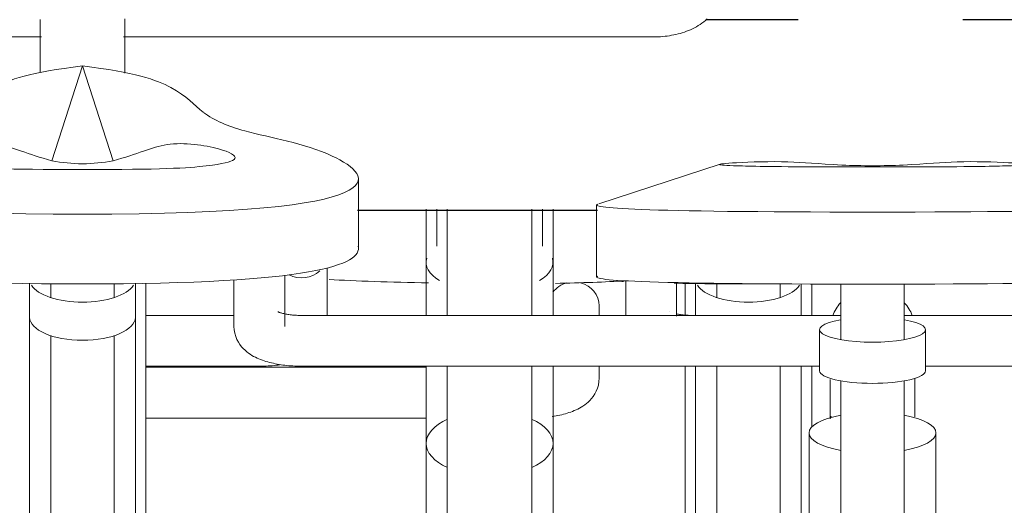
# Model space of a CAD drawing. Extents: x 50445 to 145605, y -10968 to 41989.
# Tile 112 of 256: x 88469 to 88934, y -862 to -633. Entities that reach past the tile are written whole.
import ezdxf

# ---------------------------------------------------------------- set-up
doc = ezdxf.new("R2010")
doc.units = 0
doc.header["$LTSCALE"] = 414.30304
doc.header["$MEASUREMENT"] = 0
doc.layers.add('A-EQPM', color=6, linetype='CONTINUOUS', lineweight=18)
doc.layers.add('S-BEAM', color=4, linetype='CONTINUOUS', lineweight=18)

# ---------------------------------------------------------------- blocks, each defined once
blk = doc.blocks.new('97_KA_gestapelde fietsenstalling 8 fietsen 1600x1900 - Type-V113-plotview doorsnede C C  -  1 op 100')
at = {"layer": 'A-EQPM'}
for p, q in [((7603.7, -1424.5), (7603.7, -1439.92)), ((7603.7, -1424.5), (7603.7, -1439.92)), ((7608.7, -1424.57), (7608.7, -1439.83)), ((7618.7, -1424.7), (7618.7, -1431.2)), ((7648.7, -1431.2), (7648.7, -1424.89)), ((7658.7, -1439.83), (7658.7, -1424.92)), ((7663.7, -1439.83), (7663.7, -1424.94)), ((7663.7, -1439.83), (7663.7, -1424.94)), ((7563.1, -1440.01), (7563.1, -1435.22)), ((7481.28, -1464.27), (7348.73, -1464.27)), ((7563.1, -1469.43), (7563.1, -1463.61)), ((7603.7, -1463.61), (7603.7, -1791.44)), ((7608.7, -1463.74), (7608.7, -1580.25)), ((7618.7, -1463.74), (7618.7, -1588.13)), ((7648.7, -1588.13), (7648.7, -1463.74)), ((7658.7, -1580.25), (7658.7, -1463.74)), ((7663.7, -1492.64), (7663.7, -1463.74)), ((7348.73, -1488.27), (7481.28, -1488.27))]:
    blk.add_line(p, q, dxfattribs=at)
at = {"layer": 'A-EQPM', "flags": 128}
blk.add_lwpolyline([(7563.1, -1469.43), (7563, -1471.09), (7562.72, -1472.71), (7562.28, -1474.24), (7561.7, -1475.64), (7561.03, -1476.9), (7560.29, -1478.04), (7559.51, -1479.04), (7558.7, -1479.93), (7557.89, -1480.72), (7557.07, -1481.42), (7556.25, -1482.05), (7555.43, -1482.61), (7554.61, -1483.13), (7553.79, -1483.59), (7552.97, -1484.02), (7552.15, -1484.42), (7551.33, -1484.78), (7550.5, -1485.12), (7549.66, -1485.43), (7548.82, -1485.72), (7547.97, -1485.99), (7547.11, -1486.25), (7546.24, -1486.48), (7545.37, -1486.7), (7544.48, -1486.9), (7543.59, -1487.09), (7542.69, -1487.26), (7541.78, -1487.42), (7540.86, -1487.57)], dxfattribs=at)
at = {"layer": 'A-EQPM'}
for centre, major_axis, ratio, start_param, end_param in [((7551.1, -1435.22), (12, 0), 0.939693, 1.851215, 2.539488), ((7551.1, -1435.22), (12, 0), 0.939693, 0, 1.302587), ((7633.7, -1422.68), (25, 0), 0.434214, 3.403392, 4.712389), ((7633.7, -1422.68), (25, 0), 0.434214, 4.712389, 6.021386)]:
    blk.add_ellipse(centre, major_axis=major_axis, ratio=ratio, start_param=start_param, end_param=end_param, dxfattribs=at)
for points in [[(7574.6, -1423.72), (7573.49, -1423.67), (7572.4, -1423.61), (7571.32, -1423.56)], [(7633.7, -1424.9), (7620.86, -1424.9), (7609.2, -1424.77), (7598.63, -1424.53)], [(7641.18, -1424.88), (7638.74, -1424.89), (7636.24, -1424.9), (7633.7, -1424.9)]]:
    blk.add_open_spline(points, degree=3, dxfattribs=at)
blk = doc.blocks.new('97_KA_gestapelde fietsenstalling 16 fietsen 1600x2900 - Type-V125-plotview doorsnede C C  -  1 op 100')
at = {"layer": 'A-EQPM'}
for p, q in [((7048.73, -1308.15), (7299.32, -1308.15)), ((7338.14, -1308.15), (7588.73, -1308.15)), ((7318.73, -1321.87), (7304.26, -1366.65)), ((7333.2, -1366.65), (7318.73, -1321.87)), ((7620.31, -1368.36), (7562.93, -1386.97)), ((7305.63, -1370.74), (7331.83, -1370.74)), ((7679.28, -1369.56), (7705.48, -1369.56)), ((7449.22, -1408.22), (7449.22, -1375.25)), ((7561.89, -1387.56), (7561.89, -1421.64)), ((7481.28, -1389.57), (7481.28, -1439.91)), ((7486.28, -1389.57), (7486.28, -1407.04)), ((7491.28, -1389.57), (7491.28, -1439.92)), ((7531.28, -1439.97), (7531.28, -1389.59)), ((7536.28, -1407.04), (7536.28, -1389.59)), ((7541.28, -1439.98), (7541.28, -1389.59)), ((7481.28, -1414.66), (7481.28, -1439.91)), ((7541.28, -1439.98), (7541.28, -1414.66)), ((7434.43, -1439.85), (7434.43, -1417.34)), ((7293.73, -1424.57), (7293.73, -1440.69)), ((7303.73, -1424.7), (7303.73, -1431.2)), ((7333.73, -1431.2), (7333.73, -1424.7)), ((7343.73, -1440.69), (7343.73, -1424.57)), ((7348.73, -1452.27), (7348.73, -1424.5)), ((7348.73, -1791.44), (7348.73, -1424.5)), ((7390.38, -1422.94), (7390.38, -1444.95)), ((7414.38, -1444.95), (7414.38, -1420.74)), ((7575.63, -1423.43), (7575.63, -1440.03)), ((7599.63, -1440.06), (7599.63, -1424.23)), ((7677.38, -1424.97), (7677.38, -1451.19)), ((7707.38, -1451.19), (7707.38, -1424.97)), ((7596.45, -1438.06), (7596.53, -1438.1)), ((7293.73, -1440.69), (7293.73, -1580.25)), ((7343.73, -1580.25), (7343.73, -1440.69)), ((7390.44, -1439.79), (7348.73, -1439.79)), ((7677.38, -1439.79), (7422.38, -1439.79)), ((7962.38, -1439.79), (7707.31, -1439.79)), ((7667.38, -1446.53), (7667.38, -1465.96)), ((7717.38, -1465.96), (7717.38, -1446.53)), ((7303.73, -1449.26), (7303.73, -1588.13)), ((7333.73, -1588.13), (7333.73, -1449.26)), ((7348.73, -1463.79), (7402.43, -1463.79)), ((7422.38, -1463.79), (7667.38, -1463.79)), ((7481.28, -1463.61), (7481.28, -1500.29)), ((7491.28, -1463.61), (7491.28, -1554.9)), ((7531.28, -1553.87), (7531.28, -1463.61)), ((7541.28, -1500.29), (7541.28, -1463.61)), ((7717.28, -1463.79), (7962.38, -1463.79)), ((7677.38, -1470.64), (7677.38, -1621.17)), ((7707.38, -1621.17), (7707.38, -1470.64)), ((7672.85, -1487.44), (7672.39, -1488.67)), ((7662.38, -1495.29), (7662.38, -1597.5)), ((7722.38, -1597.5), (7722.38, -1495.29)), ((7481.28, -1500.29), (7481.28, -1567.32)), ((7541.28, -1567.32), (7541.28, -1500.29))]:
    blk.add_line(p, q, dxfattribs=at)
at = {"layer": 'A-EQPM', "flags": 128}
for points in [[(7614.24, -1299.62), (7613.42, -1300.35), (7612.59, -1301.02), (7611.73, -1301.66), (7610.86, -1302.25), (7609.97, -1302.81), (7609.07, -1303.33), (7608.16, -1303.82), (7607.23, -1304.28), (7606.29, -1304.71), (7605.34, -1305.11), (7604.37, -1305.48), (7603.4, -1305.83), (7602.42, -1306.15), (7601.43, -1306.44), (7600.43, -1306.71), (7599.42, -1306.96), (7598.4, -1307.18), (7597.37, -1307.38), (7596.34, -1307.56), (7595.31, -1307.71), (7594.27, -1307.84), (7593.22, -1307.94), (7592.17, -1308.03), (7591.12, -1308.09), (7590.07, -1308.13), (7589.01, -1308.15), (7588.73, -1308.15)], [(7298.73, -1299.97), (7298.73, -1300.75), (7298.73, -1301.56), (7298.73, -1302.4), (7298.73, -1303.27), (7298.73, -1304.18), (7298.73, -1305.11), (7298.73, -1306.07), (7298.73, -1307.05), (7298.73, -1308.06), (7298.73, -1309.09), (7298.73, -1310.14), (7298.73, -1311.21), (7298.73, -1312.29), (7298.73, -1313.39), (7298.73, -1314.51), (7298.73, -1315.63), (7298.73, -1316.77), (7298.73, -1317.92), (7298.73, -1319.07), (7298.73, -1320.22), (7298.73, -1321.38), (7298.73, -1322.54), (7298.73, -1323.7), (7298.73, -1324.85)], [(7338.73, -1325.34), (7338.73, -1324.19), (7338.73, -1323.03), (7338.73, -1321.87), (7338.73, -1320.71), (7338.73, -1319.55), (7338.73, -1318.4), (7338.73, -1317.25), (7338.73, -1316.11), (7338.73, -1314.98), (7338.73, -1313.86), (7338.73, -1312.75), (7338.73, -1311.66), (7338.73, -1310.58), (7338.73, -1309.53), (7338.73, -1308.49), (7338.73, -1307.47), (7338.73, -1306.48), (7338.73, -1305.51), (7338.73, -1304.56), (7338.73, -1303.65), (7338.73, -1302.76), (7338.73, -1301.91), (7338.73, -1301.08), (7338.73, -1300.29), (7338.73, -1299.54)], [(7411.18, -1438.04), (7411.2, -1438.06), (7411.28, -1438.1), (7411.41, -1438.16), (7411.58, -1438.23), (7411.8, -1438.32), (7412.06, -1438.41), (7412.36, -1438.51), (7412.7, -1438.61), (7413.06, -1438.72), (7413.46, -1438.82), (7413.89, -1438.92), (7414.35, -1439.03), (7414.83, -1439.12), (7415.33, -1439.22), (7415.85, -1439.3), (7416.39, -1439.38), (7416.95, -1439.46), (7417.53, -1439.53), (7418.12, -1439.59), (7418.72, -1439.64), (7419.33, -1439.69), (7419.95, -1439.72), (7420.58, -1439.75), (7421.21, -1439.77), (7421.84, -1439.79), (7422.38, -1439.79)], [(7599.6, -1439.03), (7600.08, -1439.12), (7600.58, -1439.22), (7601.1, -1439.3), (7601.64, -1439.38), (7602.2, -1439.46), (7602.78, -1439.53), (7603.37, -1439.59), (7603.97, -1439.64), (7604.58, -1439.69), (7605.2, -1439.72), (7605.83, -1439.75), (7606.46, -1439.77), (7607.09, -1439.79), (7607.63, -1439.79)], [(7390.38, -1444.95), (7390.48, -1446.62), (7390.76, -1448.23), (7391.21, -1449.76), (7391.79, -1451.16), (7392.46, -1452.43), (7393.2, -1453.56), (7393.98, -1454.56), (7394.78, -1455.45), (7395.6, -1456.24), (7396.41, -1456.94), (7397.23, -1457.57), (7398.05, -1458.14), (7398.87, -1458.65), (7399.69, -1459.12), (7400.51, -1459.54), (7401.33, -1459.94), (7402.16, -1460.3), (7402.99, -1460.64), (7403.82, -1460.95), (7404.67, -1461.24), (7405.52, -1461.51), (7406.38, -1461.77), (7407.24, -1462), (7408.12, -1462.22), (7409, -1462.42), (7409.9, -1462.61), (7410.8, -1462.79), (7411.71, -1462.94), (7412.63, -1463.09), (7413.55, -1463.22), (7414.49, -1463.34), (7415.43, -1463.44), (7416.37, -1463.53), (7417.32, -1463.61), (7418.28, -1463.67), (7419.24, -1463.72), (7420.2, -1463.75), (7421.16, -1463.78), (7422.12, -1463.79), (7422.38, -1463.79)], [(7412.18, -1463.09), (7411.26, -1463.22), (7410.33, -1463.34), (7409.39, -1463.44), (7408.44, -1463.53), (7407.49, -1463.61), (7406.54, -1463.67), (7405.58, -1463.72), (7404.62, -1463.75), (7403.65, -1463.78), (7402.69, -1463.79), (7402.43, -1463.79)], [(7605.45, -1463.75), (7606.41, -1463.78), (7607.37, -1463.79), (7607.63, -1463.79)], [(7672.38, -1470.09), (7672.38, -1471.19), (7672.38, -1472.3), (7672.38, -1473.43), (7672.38, -1474.56), (7672.38, -1475.7), (7672.38, -1476.85), (7672.38, -1478.01), (7672.38, -1479.17), (7672.38, -1480.33), (7672.38, -1481.49), (7672.38, -1482.64), (7672.38, -1483.79), (7672.38, -1484.94), (7672.38, -1486.08), (7672.38, -1487.21), (7672.38, -1488.32)], [(7712.38, -1487.68), (7712.38, -1486.55), (7712.38, -1485.42), (7712.38, -1484.28), (7712.38, -1483.13), (7712.38, -1481.97), (7712.38, -1480.81), (7712.38, -1479.66), (7712.38, -1478.5), (7712.38, -1477.34), (7712.38, -1476.19), (7712.38, -1475.04), (7712.38, -1473.9), (7712.38, -1472.77), (7712.38, -1471.66), (7712.38, -1470.55), (7712.38, -1469.46)]]:
    blk.add_lwpolyline(points, dxfattribs=at)
at = {"layer": 'A-EQPM'}
for centre, major_axis, ratio, start_param, end_param in [((7511.28, -1414.66), (30, 0), 0.469626, 3.001013, 3.804386), ((7511.28, -1414.66), (30, 0), 0.469626, 5.620392, 6.423765), ((7422.43, -1410.75), (12, 0), 0.939693, 4.19293, 5.497787), ((7318.73, -1422.68), (25, 0), 0.434214, 3.403392, 4.712389), ((7318.73, -1422.68), (25, 0), 0.434214, 4.712389, 6.021386), ((7692.38, -1446.07), (20, 0), 0.931915, 2.426856, 2.797325), ((7692.38, -1446.07), (20, 0), 0.931915, 0.344268, 0.719846), ((7318.73, -1440.69), (25, 0), 0.434214, 3.141593, 4.712389), ((7318.73, -1440.69), (25, 0), 0.434214, 4.712389, 6.283185), ((7692.38, -1446.53), (25, 0), 0.237436, 2.220803, 4.712389), ((7692.38, -1446.53), (-25, 0), 0.237436, 1.570796, 4.066459), ((7692.38, -1465.96), (25, 0), 0.237436, 3.141593, 4.712389), ((7692.38, -1465.96), (-25, 0), 0.237436, 1.570796, 3.141593), ((7511.28, -1500.29), (30, 0), 0.510101, 2.295549, 3.984826), ((7511.28, -1500.29), (30, 0), 0.510101, 5.439952, 7.129229), ((7692.38, -1495.29), (30, 0), 0.320127, 2.094395, 4.18879), ((7692.38, -1495.29), (30, 0), 0.320127, 5.235988, 7.330383)]:
    blk.add_ellipse(centre, major_axis=major_axis, ratio=ratio, start_param=start_param, end_param=end_param, dxfattribs=at)
for points, knots in [([(7318.73, -1321.87), (7294.01, -1324.86), (7272.2, -1332.37), (7262.13, -1345.28), (7240.75, -1354.25), (7190.01, -1361.83), (7165.81, -1391.94), (7318.73, -1391.94)], [0, 0, 0, 0, 0.0939544, 0.1989454, 0.3222089, 0.5012721, 0.7724372, 0.7724372, 0.7724372, 0.7724372]), ([(7318.73, -1391.94), (7165.81, -1391.94), (7190.01, -1361.83), (7240.75, -1354.25), (7262.13, -1345.28), (7272.2, -1332.37), (7294.01, -1324.86), (7318.73, -1321.87)], [-0.7724372, -0.7724372, -0.7724372, -0.7724372, -0.5012721, -0.3222089, -0.1989454, -0.0939544, 0, 0, 0, 0]), ([(7375.84, -1343.71), (7375.82, -1343.7), (7371.49, -1340.36), (7365.26, -1332.37), (7343.45, -1324.86), (7318.73, -1321.87)], [0.5730977, 0.5730977, 0.5730977, 0.5730977, 0.5734918, 0.6784828, 0.7724372, 0.7724372, 0.7724372, 0.7724372]), ([(7318.73, -1321.87), (7343.45, -1324.86), (7365.26, -1332.37), (7371.49, -1340.36), (7375.82, -1343.7), (7375.84, -1343.71)], [-0.7724372, -0.7724372, -0.7724372, -0.7724372, -0.6784828, -0.5734918, -0.5730977, -0.5730977, -0.5730977, -0.5730977]), ([(7318.73, -1391.94), (7471.65, -1391.94), (7447.45, -1361.83), (7396.83, -1354.26), (7380.98, -1347.65), (7375.95, -1343.8)], [0, 0, 0, 0, 0.2711651, 0.4502283, 0.5721757, 0.5721757, 0.5721757, 0.5721757]), ([(7375.95, -1343.8), (7380.98, -1347.65), (7396.83, -1354.26), (7447.45, -1361.83), (7471.65, -1391.94), (7318.73, -1391.94)], [-0.5721757, -0.5721757, -0.5721757, -0.5721757, -0.4502283, -0.2711651, 0, 0, 0, 0]), ([(7304.26, -1366.65), (7292.47, -1363.6), (7279.61, -1356.46), (7252.77, -1360.47), (7243.19, -1365.79), (7254.97, -1368.84), (7275.15, -1370.74), (7305.63, -1370.74)], [0, 0, 0, 0, 0.0854061, 0.1773603, 0.2542553, 0.3207509, 0.3957861, 0.3957861, 0.3957861, 0.3957861]), ([(7331.83, -1370.74), (7362.31, -1370.74), (7382.49, -1368.84), (7394.27, -1365.79), (7384.69, -1360.47), (7357.85, -1356.46), (7344.99, -1363.6), (7333.2, -1366.65)], [0, 0, 0, 0, 0.0750352, 0.1415308, 0.2184258, 0.31038, 0.3957861, 0.3957861, 0.3957861, 0.3957861]), ([(7677.92, -1368.73), (7666.12, -1368.11), (7653.26, -1366.67), (7626.43, -1367.48), (7616.85, -1368.56), (7628.62, -1369.17), (7648.8, -1369.56), (7679.28, -1369.56)], [0, 0, 0, 0, 0.0854061, 0.1773603, 0.2542553, 0.3207509, 0.3957861, 0.3957861, 0.3957861, 0.3957861]), ([(7705.48, -1369.56), (7735.96, -1369.56), (7756.14, -1369.17), (7767.92, -1368.56), (7758.34, -1367.48), (7731.5, -1366.67), (7718.65, -1368.11), (7706.85, -1368.73)], [0, 0, 0, 0, 0.0750352, 0.1415308, 0.2184258, 0.31038, 0.3957861, 0.3957861, 0.3957861, 0.3957861])]:
    blk.add_open_spline(points, degree=3, knots=knots, dxfattribs=at)
for points in [[(7318.73, -1368.07), (7313.85, -1368.07), (7309.03, -1367.6), (7304.26, -1366.65)], [(7333.2, -1366.65), (7328.43, -1367.6), (7323.61, -1368.07), (7318.73, -1368.07)], [(7692.38, -1369.02), (7687.5, -1369.02), (7682.68, -1368.92), (7677.92, -1368.73)], [(7706.85, -1368.73), (7702.09, -1368.92), (7697.26, -1369.02), (7692.38, -1369.02)], [(7562.46, -1387.12), (7557.87, -1388.93), (7579.45, -1390.93), (7692.38, -1390.93)], [(7692.38, -1390.93), (7579.45, -1390.93), (7557.87, -1388.93), (7562.46, -1387.12)], [(7692.38, -1390.93), (7805.32, -1390.93), (7826.9, -1388.93), (7822.31, -1387.12)], [(7822.31, -1387.12), (7826.9, -1388.93), (7805.32, -1390.93), (7692.38, -1390.93)], [(7318.73, -1424.9), (7209.9, -1424.9), (7185.91, -1415.71), (7188.41, -1407.04)], [(7449.05, -1407.04), (7451.55, -1415.71), (7427.56, -1424.9), (7318.73, -1424.9)], [(7435.33, -1422.73), (7447.62, -1423.62), (7464.55, -1424.04), (7482.4, -1424.38)], [(7542.39, -1424.62), (7554.88, -1424.37), (7565.9, -1423.98), (7575.61, -1423.45)], [(7692.38, -1425.01), (7579.45, -1425.01), (7557.87, -1423.01), (7562.46, -1421.2)], [(7822.31, -1421.2), (7826.9, -1423.01), (7805.32, -1425.01), (7692.38, -1425.01)]]:
    blk.add_open_spline(points, degree=3, dxfattribs=at)
at = {"layer": 'S-BEAM', "lineweight": 25}
for p, q in [((7657.19, -1300), (7613.58, -1300)), ((7838.69, -1300), (7735.07, -1300)), ((7448.83, -1390), (7562.29, -1390))]:
    blk.add_line(p, q, dxfattribs=at)

msp = doc.modelspace()

# ---------------------------------------------------------------- block references
at = {"layer": 'A-EQPM'}
for name in ['97_KA_gestapelde fietsenstalling 16 fietsen 1600x2900 - Type-V125-plotview doorsnede C C  -  1 op 100', '97_KA_gestapelde fietsenstalling 8 fietsen 1600x1900 - Type-V113-plotview doorsnede C C  -  1 op 100']:
    msp.add_blockref(name, (81179.52, 667.18), dxfattribs=at)

doc.saveas('drawing.dxf')
